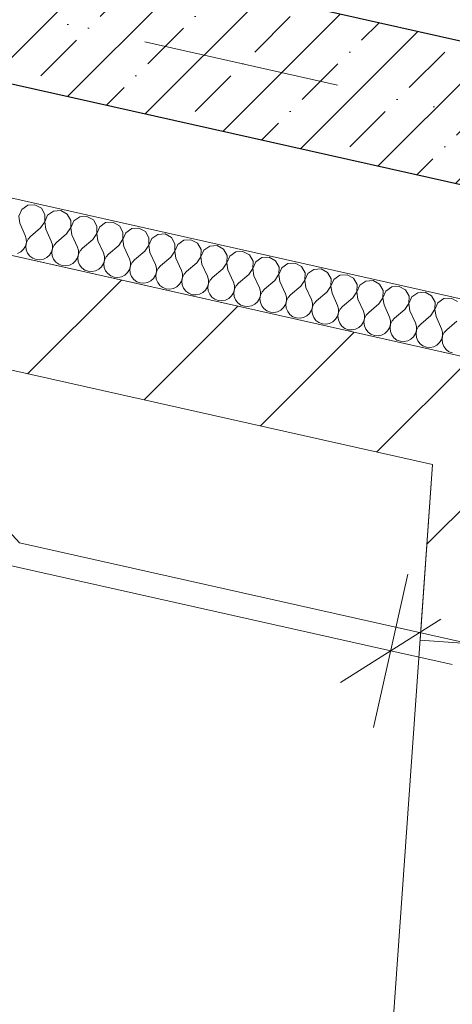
# Model space of a CAD drawing. Header units: millimetres. Extents: x -7213913 to -6930487, y 6129472 to 6353620.
# Tile 176 of 256: x -7186842 to -7186069, y 6172306 to 6174067. Entities that reach past the tile are written whole.
import ezdxf
from ezdxf.enums import TextEntityAlignment as Align

# ---------------------------------------------------------------- set-up
doc = ezdxf.new("R2010")
doc.units = ezdxf.units.MM
doc.header["$MEASUREMENT"] = 0
doc.linetypes.add('короткая штриховая', pattern=[282.222222, 141.111111, -141.111111])
doc.linetypes.add('Штрихпунктирная', pattern=[670.277762, 352.777767, -176.388884, 0, -141.111112])
for name, color, linetype, lineweight in [('0_Ном._пера__1', 7, 'Continuous', 0), ('0_Ном._пера__120', 7, 'Continuous', 0), ('S - квартира_помещение.АР_Ном._пера__2', 8, 'Continuous', 15), ('АР-вертикальная связь - Лифт.АР_Ном._пера__120', 7, 'Continuous', 0), ('АР-Стены_внутренние_пилоны.АР_Ном._пера__1', 7, 'Continuous', 15), ('АР-Стены_Перегородки_межквартирные_200.АР_Ном._пера__1', 7, 'Continuous', 15), ('АР-Чертеж-Оси_Осевые размеры.АР_Ном._пера__120', 7, 'Continuous', 0), ('АР-Чертеж-Размеры.АР_Ном._пера__1', 7, 'Continuous', 0), ('Паспорта Зон Archicad_Ном._пера__1', 7, 'Continuous', 0)]:
    doc.layers.add(name, color=color, linetype=linetype, lineweight=lineweight)
for name, color, linetype in [('S - квартира_помещение.АР', 7, 'Continuous'), ('АР-Стены_внутренние_пилоны.АР', 7, 'Continuous'), ('АР-Стены_Перегородки_межквартирные_200.АР', 7, 'Continuous'), ('АР-Чертеж-Оси_Осевые размеры.АР', 7, 'Continuous'), ('АР-Чертеж-Размеры.АР', 7, 'Continuous')]:
    doc.layers.add(name, color=color, linetype=linetype)
doc.styles.add('РЎР“Р•РќР•Р\xa0Р\x98Р\xa0_РЎРўР\x98Р›Р¬_1', font='txt')
doc.styles.add('РЎР“Р•РќР•Р\xa0Р\x98Р\xa0_РЎРўР\x98Р›Р¬_2', font='calibri.ttf')
doc.styles.add('РЎР“Р•РќР•Р\xa0Р\x98Р\xa0_РЎРўР\x98Р›Р¬_3', font='GOST_Common.ttf')
doc.styles.add('РЎР“Р•РќР•Р\xa0Р\x98Р\xa0_РЎРўР\x98Р›Р¬_5', font='GOTHIC.TTF')
doc.dimstyles.new('СГЕНЕРИР_СТИЛЬ__3', dxfattribs={"dimtxt": 129.999995, "dimasz": 142.5, "dimexe": 0.18, "dimexo": 300000, "dimgap": 0, "dimtad": 1, "dimdec": 0, "dimzin": 0, "dimdsep": 46, "dimtxsty": 'РЎР“Р•РќР•Р\xa0Р\x98Р\xa0_РЎРўР\x98Р›Р¬_3', "dimblk": 'ARROWHEAD_6', "dimblk1": 'ARROWHEAD_6', "dimblk2": 'ARROWHEAD_6', "dimcen": 0.09, "dimclrd": 7, "dimclre": 7, "dimclrt": 7, "dimazin": 0, "dimtfac": 1, "dimtdec": 4, "dimtmove": 0, "dimatfit": 3, "dimfxl": 1, "dimtolj": 1, "dimtzin": 0, "dimarcsym": 0})
doc.dimstyles.new('СГЕНЕРИР_СТИЛЬ__5', dxfattribs={"dimtxt": 200, "dimasz": 142.5, "dimexe": 0.18, "dimexo": 0.0625, "dimgap": 0, "dimtad": 1, "dimdec": 0, "dimzin": 0, "dimdsep": 46, "dimtxsty": 'РЎР“Р•РќР•Р\xa0Р\x98Р\xa0_РЎРўР\x98Р›Р¬_3', "dimblk": 'ARROWHEAD_6', "dimblk1": 'ARROWHEAD_6', "dimblk2": 'ARROWHEAD_6', "dimcen": 0.09, "dimse1": 1, "dimse2": 1, "dimclrd": 7, "dimclre": 7, "dimclrt": 7, "dimazin": 0, "dimtfac": 1, "dimtdec": 4, "dimtmove": 0, "dimatfit": 3, "dimfxl": 1, "dimtolj": 1, "dimtzin": 0, "dimarcsym": 0})
pattern_1 = [(45, (-6566190.34, 6562677.8), (-127.279217, 127.279217), [])]

# ---------------------------------------------------------------- blocks, each defined once
blk = doc.blocks.new('Кухня-столовая_1_33_1', base_point=(-7189706.7, 6172379.4))
at = {"layer": 'S - квартира_помещение.АР_Ном._пера__2', "color": 8, "linetype": 'Continuous', "lineweight": 15, "flags": 128}
blk.add_lwpolyline([(-7193260.6, 6174879.1), (-7193758.1, 6172664.1), (-7191415.5, 6172138), (-7191575.4, 6171425.7), (-7190722.7, 6171234.2), (-7190722.6, 6171234.4), (-7186334.8, 6170248.9), (-7186314, 6170301.4), (-7186280.6, 6170774.7), (-7186280.6, 6170774.7), (-7186104.1, 6173271.8)], close=True, dxfattribs=at)
at = {"layer": 'Паспорта Зон Archicad_Ном._пера__1', "color": 7, "lineweight": 0, "style": 'РЎР“Р•РќР•Р\xa0Р\x98Р\xa0_РЎРўР\x98Р›Р¬_1'}
blk.add_attdef('ROOM_NUMBER', text='', height=250, rotation=347.3417, dxfattribs=at).set_placement((-7189648.4, 6172398.2), align=Align.MIDDLE_CENTER)
at = {"layer": 'Паспорта Зон Archicad_Ном._пера__1', "color": 7, "lineweight": 0, "style": 'РЎР“Р•РќР•Р\xa0Р\x98Р\xa0_РЎРўР\x98Р›Р¬_2'}
blk.add_attdef('ROOM_AREA', text='', height=200, rotation=347.3417, dxfattribs=at).set_placement((-7186552.8, 6170794.7), align=Align.MIDDLE_RIGHT)
blk = doc.blocks.new('Стена_197_1', base_point=(-7187679.3, 6174266.1))
at = {"layer": 'АР-Стены_внутренние_пилоны.АР', "linetype": 'Continuous', "lineweight": 0, "true_color": 0x000000}
h = blk.add_hatch(dxfattribs=at)
h.set_pattern_fill('ЖЕЛЕЗОБЕТОН__PROJECT__0001', color=18, style=0, pattern_type=2)
h.set_pattern_definition([(45, (-6566190.34, 6562677.8), (-84.852814, 84.852814), []), (45, (-6566232.77, 6562720.22), (-84.852814, 84.852814), [90, -30, 0, -30])])
h.paths.add_polyline_path([(-7187584.7, 6174116.8), (-7184852.7, 6173503.2), (-7184798, 6173747.1), (-7187529.9, 6174360.7)])
at = {"layer": 'АР-Стены_внутренние_пилоны.АР_Ном._пера__1', "color": 7, "linetype": 'Continuous', "lineweight": 30, "flags": 128}
for points in [[(-7184798, 6173747.1), (-7187529.9, 6174360.7)], [(-7187584.7, 6174116.8), (-7184852.7, 6173503.2)]]:
    blk.add_lwpolyline(points, dxfattribs=at)
blk = doc.blocks.new('Стена_202_1', base_point=(-7193336.2, 6174998.6))
at = {"layer": 'АР-Стены_Перегородки_межквартирные_200.АР', "linetype": 'Continuous', "lineweight": 0, "true_color": 0x000000}
h = blk.add_hatch(dxfattribs=at)
h.set_pattern_fill('БЛОКИ_БЕТОННЫЕ_ЭФФЕКТИВН_78', color=18, style=0, pattern_type=2)
h.set_pattern_definition(pattern_1)
h.paths.add_polyline_path([(-7193260.6, 6174879.1), (-7186020.2, 6173253), (-7185976.4, 6173448.1), (-7193216.8, 6175074.3)])
at = {"layer": 'АР-Стены_Перегородки_межквартирные_200.АР_Ном._пера__1', "color": 7, "linetype": 'Continuous', "lineweight": 15, "flags": 128}
for points in [[(-7185976.4, 6173448.1), (-7193216.8, 6175074.3)], [(-7193260.6, 6174879.1), (-7186104.1, 6173271.8)]]:
    blk.add_lwpolyline(points, dxfattribs=at)
blk = doc.blocks.new('Стена_276_1', base_point=(-7185998.3, 6173350.6))
at = {"layer": 'АР-Стены_Перегородки_межквартирные_200.АР', "linetype": 'Continuous', "lineweight": 0, "true_color": 0x000000}
h = blk.add_hatch(dxfattribs=at)
h.set_pattern_fill('БЛОКИ_БЕТОННЫЕ_ЭФФЕКТИВН_78', color=18, style=0, pattern_type=2)
h.set_pattern_definition(pattern_1)
h.paths.add_polyline_path([(-7186104.1, 6173271.8), (-7186126.5, 6172957.4), (-7185927, 6172943.3), (-7185906.8, 6173227.5)])
at = {"layer": 'АР-Стены_Перегородки_межквартирные_200.АР_Ном._пера__1', "color": 7, "linetype": 'Continuous', "lineweight": 15, "flags": 128}
for points in [[(-7186104.1, 6173271.8), (-7186126.5, 6172957.4)], [(-7185927, 6172943.3), (-7185906.8, 6173227.5)], [(-7186126.5, 6172957.4), (-7185927, 6172943.3)]]:
    blk.add_lwpolyline(points, dxfattribs=at)
blk = doc.blocks.new('*X843', base_point=(-6566190.3, 6562677.8))
at = {"layer": '0_Ном._пера__1', "color": 7, "linetype": 'Continuous', "lineweight": 0}
for p, q in [((-7186827.4, 6173735.7), (-7186838.1, 6173728.2)), ((-7186814.5, 6173736.4), (-7186827.4, 6173735.7)), ((-7186803, 6173730.2), (-7186814.5, 6173736.4)), ((-7186796.6, 6173718.9), (-7186803, 6173730.2)), ((-7186838.1, 6173728.2), (-7186843.3, 6173716.3)), ((-7186843.3, 6173716.3), (-7186841.4, 6173703.4)), ((-7186797, 6173705.9), (-7186796.6, 6173718.9)), ((-7186791.7, 6173717.8), (-7186796.8, 6173705.8)), ((-7186781, 6173725.2), (-7186791.7, 6173717.8)), ((-7186768, 6173726), (-7186781, 6173725.2)), ((-7186756.6, 6173719.8), (-7186768, 6173726)), ((-7186750.1, 6173708.5), (-7186756.6, 6173719.8)), ((-7186734.5, 6173714.8), (-7186745.2, 6173707.4)), ((-7186721.5, 6173715.5), (-7186734.5, 6173714.8)), ((-7186710.1, 6173709.3), (-7186721.5, 6173715.5)), ((-7186841.4, 6173703.4), (-7186831.6, 6173681.7)), ((-7186804.2, 6173695.1), (-7186822.3, 6173679.6)), ((-7186804.2, 6173695.1), (-7186797, 6173705.9)), ((-7186796.8, 6173705.8), (-7186794.9, 6173693)), ((-7186757.8, 6173684.6), (-7186750.5, 6173695.5)), ((-7186750.5, 6173695.5), (-7186750.1, 6173708.5)), ((-7186745.2, 6173707.4), (-7186750.4, 6173695.4)), ((-7186750.4, 6173695.4), (-7186748.5, 6173682.5)), ((-7186703.6, 6173698), (-7186710.1, 6173709.3)), ((-7186704.1, 6173685), (-7186703.6, 6173698)), ((-7186698.7, 6173696.9), (-7186703.9, 6173685)), ((-7186688.1, 6173704.4), (-7186698.7, 6173696.9)), ((-7186675.1, 6173705.1), (-7186688.1, 6173704.4)), ((-7186663.6, 6173698.9), (-7186675.1, 6173705.1)), ((-7186657.2, 6173687.6), (-7186663.6, 6173698.9)), ((-7186628.6, 6173694.7), (-7186641.6, 6173693.9)), ((-7186617.2, 6173688.4), (-7186628.6, 6173694.7)), ((-7186829.8, 6173675.4), (-7186831.6, 6173681.7)), ((-7186822.3, 6173679.6), (-7186826.7, 6173674.7)), ((-7186794.9, 6173693), (-7186785.2, 6173671.3)), ((-7186757.8, 6173684.6), (-7186775.9, 6173669.2)), ((-7186748.5, 6173682.5), (-7186738.7, 6173660.8)), ((-7186711.3, 6173674.2), (-7186704.1, 6173685)), ((-7186703.9, 6173685), (-7186702, 6173672.1)), ((-7186657.6, 6173674.6), (-7186657.2, 6173687.6)), ((-7186652.3, 6173686.5), (-7186657.4, 6173674.5)), ((-7186641.6, 6173693.9), (-7186652.3, 6173686.5)), ((-7186610.7, 6173677.2), (-7186617.2, 6173688.4)), ((-7186611.2, 6173664.1), (-7186610.7, 6173677.2)), ((-7186595.1, 6173683.5), (-7186605.8, 6173676)), ((-7186582.1, 6173684.2), (-7186595.1, 6173683.5)), ((-7186570.7, 6173678), (-7186582.1, 6173684.2)), ((-7186564.3, 6173666.7), (-7186570.7, 6173678)), ((-7186834.9, 6173656.9), (-7186831.5, 6173662.5)), ((-7186831.5, 6173662.5), (-7186829.7, 6173668.8)), ((-7186829.5, 6173668.8), (-7186830.7, 6173662.3)), ((-7186830.7, 6173662.3), (-7186830, 6173655.8)), ((-7186829.7, 6173668.8), (-7186829.8, 6173675.4)), ((-7186826.7, 6173674.7), (-7186829.5, 6173668.8)), ((-7186783.3, 6173664.9), (-7186785.2, 6173671.3)), ((-7186783.3, 6173658.4), (-7186783.3, 6173664.9)), ((-7186780.2, 6173664.3), (-7186783.1, 6173658.3)), ((-7186775.9, 6173669.2), (-7186780.2, 6173664.3)), ((-7186736.9, 6173654.5), (-7186738.7, 6173660.8)), ((-7186711.3, 6173674.2), (-7186729.4, 6173658.7)), ((-7186702, 6173672.1), (-7186692.2, 6173650.4)), ((-7186664.8, 6173663.8), (-7186682.9, 6173648.3)), ((-7186664.8, 6173663.8), (-7186657.6, 6173674.6)), ((-7186657.4, 6173674.5), (-7186655.5, 6173661.7)), ((-7186655.5, 6173661.7), (-7186645.8, 6173639.9)), ((-7186618.4, 6173653.3), (-7186611.2, 6173664.1)), ((-7186605.8, 6173676), (-7186611, 6173664.1)), ((-7186611, 6173664.1), (-7186609.1, 6173651.2)), ((-7186564.7, 6173653.7), (-7186564.3, 6173666.7)), ((-7186559.3, 6173665.6), (-7186564.5, 6173653.7)), ((-7186548.7, 6173673.1), (-7186559.3, 6173665.6)), ((-7186535.7, 6173673.8), (-7186548.7, 6173673.1)), ((-7186524.3, 6173667.6), (-7186535.7, 6173673.8)), ((-7186517.8, 6173656.3), (-7186524.3, 6173667.6)), ((-7186502.2, 6173662.6), (-7186512.9, 6173655.2)), ((-7186489.2, 6173663.4), (-7186502.2, 6173662.6)), ((-7186477.8, 6173657.1), (-7186489.2, 6173663.4)), ((-7186845.6, 6173649.4), (-7186839.7, 6173652.4)), ((-7186839.7, 6173652.4), (-7186834.9, 6173656.9)), ((-7186830, 6173655.8), (-7186827.5, 6173649.7)), ((-7186827.5, 6173649.7), (-7186823.5, 6173644.5)), ((-7186823.5, 6173644.5), (-7186818.2, 6173640.6)), ((-7186799.1, 6173639), (-7186793.2, 6173642)), ((-7186793.2, 6173642), (-7186788.4, 6173646.4)), ((-7186788.4, 6173646.4), (-7186785, 6173652)), ((-7186785, 6173652), (-7186783.3, 6173658.4)), ((-7186783.1, 6173658.3), (-7186784.2, 6173651.9)), ((-7186784.2, 6173651.9), (-7186783.5, 6173645.3)), ((-7186783.5, 6173645.3), (-7186781.1, 6173639.2)), ((-7186742, 6173636), (-7186738.6, 6173641.6)), ((-7186738.6, 6173641.6), (-7186736.8, 6173647.9)), ((-7186736.6, 6173647.9), (-7186737.7, 6173641.4)), ((-7186737.7, 6173641.4), (-7186737.1, 6173634.9)), ((-7186736.8, 6173647.9), (-7186736.9, 6173654.5)), ((-7186733.8, 6173653.8), (-7186736.6, 6173647.9)), ((-7186729.4, 6173658.7), (-7186733.8, 6173653.8)), ((-7186690.4, 6173644.1), (-7186692.2, 6173650.4)), ((-7186690.3, 6173637.5), (-7186690.4, 6173644.1)), ((-7186687.3, 6173643.4), (-7186690.2, 6173637.5)), ((-7186682.9, 6173648.3), (-7186687.3, 6173643.4)), ((-7186618.4, 6173653.3), (-7186636.5, 6173637.9)), ((-7186609.1, 6173651.2), (-7186599.3, 6173629.5)), ((-7186571.9, 6173642.9), (-7186590, 6173627.4)), ((-7186571.9, 6173642.9), (-7186564.7, 6173653.7)), ((-7186564.5, 6173653.7), (-7186562.6, 6173640.8)), ((-7186525.4, 6173632.4), (-7186518.2, 6173643.3)), ((-7186518.2, 6173643.3), (-7186517.8, 6173656.3)), ((-7186512.9, 6173655.2), (-7186518, 6173643.2)), ((-7186518, 6173643.2), (-7186516.2, 6173630.4)), ((-7186471.3, 6173645.8), (-7186477.8, 6173657.1)), ((-7186471.8, 6173632.8), (-7186471.3, 6173645.8)), ((-7186466.4, 6173644.7), (-7186471.6, 6173632.8)), ((-7186455.8, 6173652.2), (-7186466.4, 6173644.7)), ((-7186442.8, 6173652.9), (-7186455.8, 6173652.2)), ((-7186431.3, 6173646.7), (-7186442.8, 6173652.9)), ((-7186424.9, 6173635.4), (-7186431.3, 6173646.7)), ((-7186409.3, 6173641.8), (-7186420, 6173634.3)), ((-7186396.3, 6173642.5), (-7186409.3, 6173641.8)), ((-7186384.9, 6173636.3), (-7186396.3, 6173642.5)), ((-7186818.2, 6173640.6), (-7186812.1, 6173638.3)), ((-7186812.1, 6173638.3), (-7186805.5, 6173637.7)), ((-7186805.5, 6173637.7), (-7186799.1, 6173639)), ((-7186781.1, 6173639.2), (-7186777.1, 6173634)), ((-7186777.1, 6173634), (-7186771.8, 6173630.1)), ((-7186771.8, 6173630.1), (-7186765.6, 6173627.8)), ((-7186765.6, 6173627.8), (-7186759.1, 6173627.3)), ((-7186759.1, 6173627.3), (-7186752.6, 6173628.6)), ((-7186752.6, 6173628.6), (-7186746.8, 6173631.5)), ((-7186746.8, 6173631.5), (-7186742, 6173636)), ((-7186737.1, 6173634.9), (-7186734.6, 6173628.8)), ((-7186734.6, 6173628.8), (-7186730.6, 6173623.6)), ((-7186700.3, 6173621.1), (-7186695.5, 6173625.6)), ((-7186695.5, 6173625.6), (-7186692.1, 6173631.2)), ((-7186692.1, 6173631.2), (-7186690.3, 6173637.5)), ((-7186690.2, 6173637.5), (-7186691.3, 6173631)), ((-7186691.3, 6173631), (-7186690.6, 6173624.5)), ((-7186690.6, 6173624.5), (-7186688.2, 6173618.4)), ((-7186643.9, 6173633.6), (-7186645.8, 6173639.9)), ((-7186645.6, 6173620.7), (-7186643.9, 6173627.1)), ((-7186643.7, 6173627), (-7186644.8, 6173620.6)), ((-7186643.9, 6173627.1), (-7186643.9, 6173633.6)), ((-7186640.8, 6173632.9), (-7186643.7, 6173627)), ((-7186636.5, 6173637.9), (-7186640.8, 6173632.9)), ((-7186597.5, 6173623.2), (-7186599.3, 6173629.5)), ((-7186590, 6173627.4), (-7186594.4, 6173622.5)), ((-7186562.6, 6173640.8), (-7186552.9, 6173619.1)), ((-7186525.4, 6173632.4), (-7186543.6, 6173617)), ((-7186516.2, 6173630.4), (-7186506.4, 6173608.6)), ((-7186479, 6173622), (-7186471.8, 6173632.8)), ((-7186471.6, 6173632.8), (-7186469.7, 6173619.9)), ((-7186425.3, 6173622.4), (-7186424.9, 6173635.4)), ((-7186420, 6173634.3), (-7186425.1, 6173622.4)), ((-7186378.4, 6173625), (-7186384.9, 6173636.3)), ((-7186378.9, 6173612), (-7186378.4, 6173625)), ((-7186373.5, 6173623.9), (-7186378.7, 6173611.9)), ((-7186362.8, 6173631.3), (-7186373.5, 6173623.9)), ((-7186349.8, 6173632.1), (-7186362.8, 6173631.3)), ((-7186338.4, 6173625.8), (-7186349.8, 6173632.1)), ((-7186331.9, 6173614.5), (-7186338.4, 6173625.8)), ((-7186730.6, 6173623.6), (-7186725.3, 6173619.7)), ((-7186725.3, 6173619.7), (-7186719.2, 6173617.4)), ((-7186719.2, 6173617.4), (-7186712.6, 6173616.8)), ((-7186712.6, 6173616.8), (-7186706.2, 6173618.1)), ((-7186706.2, 6173618.1), (-7186700.3, 6173621.1)), ((-7186688.2, 6173618.4), (-7186684.1, 6173613.2)), ((-7186684.1, 6173613.2), (-7186678.9, 6173609.3)), ((-7186678.9, 6173609.3), (-7186672.7, 6173607)), ((-7186672.7, 6173607), (-7186666.2, 6173606.4)), ((-7186666.2, 6173606.4), (-7186659.7, 6173607.7)), ((-7186659.7, 6173607.7), (-7186653.9, 6173610.7)), ((-7186653.9, 6173610.7), (-7186649, 6173615.1)), ((-7186649, 6173615.1), (-7186645.6, 6173620.7)), ((-7186644.8, 6173620.6), (-7186644.1, 6173614)), ((-7186644.1, 6173614), (-7186641.7, 6173607.9)), ((-7186641.7, 6173607.9), (-7186637.7, 6173602.7)), ((-7186602.6, 6173604.7), (-7186599.2, 6173610.3)), ((-7186599.2, 6173610.3), (-7186597.4, 6173616.6)), ((-7186597.2, 6173616.6), (-7186598.4, 6173610.1)), ((-7186598.4, 6173610.1), (-7186597.7, 6173603.6)), ((-7186597.4, 6173616.6), (-7186597.5, 6173623.2)), ((-7186594.4, 6173622.5), (-7186597.2, 6173616.6)), ((-7186551, 6173612.8), (-7186552.9, 6173619.1)), ((-7186551, 6173606.2), (-7186551, 6173612.8)), ((-7186547.9, 6173612.1), (-7186550.8, 6173606.2)), ((-7186543.6, 6173617), (-7186547.9, 6173612.1)), ((-7186504.6, 6173602.3), (-7186506.4, 6173608.6)), ((-7186497.1, 6173606.6), (-7186501.5, 6173601.6)), ((-7186479, 6173622), (-7186497.1, 6173606.6)), ((-7186469.7, 6173619.9), (-7186459.9, 6173598.2)), ((-7186432.5, 6173611.6), (-7186450.6, 6173596.1)), ((-7186432.5, 6173611.6), (-7186425.3, 6173622.4)), ((-7186425.1, 6173622.4), (-7186423.2, 6173609.5)), ((-7186423.2, 6173609.5), (-7186413.5, 6173587.8)), ((-7186386.1, 6173601.1), (-7186378.9, 6173612)), ((-7186378.7, 6173611.9), (-7186376.8, 6173599.1)), ((-7186332.4, 6173601.5), (-7186331.9, 6173614.5)), ((-7186327, 6173613.4), (-7186332.2, 6173601.5)), ((-7186316.4, 6173620.9), (-7186327, 6173613.4)), ((-7186303.4, 6173621.6), (-7186316.4, 6173620.9)), ((-7186291.9, 6173615.4), (-7186303.4, 6173621.6)), ((-7186285.5, 6173604.1), (-7186291.9, 6173615.4)), ((-7186269.9, 6173610.5), (-7186280.6, 6173603)), ((-7186256.9, 6173611.2), (-7186269.9, 6173610.5)), ((-7186245.5, 6173605), (-7186256.9, 6173611.2)), ((-7186637.7, 6173602.7), (-7186632.4, 6173598.8)), ((-7186632.4, 6173598.8), (-7186626.2, 6173596.5)), ((-7186626.2, 6173596.5), (-7186619.7, 6173596)), ((-7186619.7, 6173596), (-7186613.3, 6173597.2)), ((-7186613.3, 6173597.2), (-7186607.4, 6173600.2)), ((-7186607.4, 6173600.2), (-7186602.6, 6173604.7)), ((-7186597.7, 6173603.6), (-7186595.2, 6173597.5)), ((-7186595.2, 6173597.5), (-7186591.2, 6173592.3)), ((-7186591.2, 6173592.3), (-7186585.9, 6173588.4)), ((-7186566.8, 6173586.8), (-7186560.9, 6173589.8)), ((-7186560.9, 6173589.8), (-7186556.1, 6173594.3)), ((-7186556.1, 6173594.3), (-7186552.7, 6173599.9)), ((-7186552.7, 6173599.9), (-7186551, 6173606.2)), ((-7186550.8, 6173606.2), (-7186551.9, 6173599.7)), ((-7186551.9, 6173599.7), (-7186551.2, 6173593.2)), ((-7186551.2, 6173593.2), (-7186548.8, 6173587.1)), ((-7186509.7, 6173583.8), (-7186506.3, 6173589.4)), ((-7186506.3, 6173589.4), (-7186504.5, 6173595.8)), ((-7186504.3, 6173595.7), (-7186505.4, 6173589.3)), ((-7186505.4, 6173589.3), (-7186504.8, 6173582.7)), ((-7186504.5, 6173595.8), (-7186504.6, 6173602.3)), ((-7186501.5, 6173601.6), (-7186504.3, 6173595.7)), ((-7186458.1, 6173591.9), (-7186459.9, 6173598.2)), ((-7186458, 6173585.3), (-7186458.1, 6173591.9)), ((-7186455, 6173591.2), (-7186457.9, 6173585.3)), ((-7186450.6, 6173596.1), (-7186455, 6173591.2)), ((-7186386.1, 6173601.1), (-7186404.2, 6173585.7)), ((-7186376.8, 6173599.1), (-7186367, 6173577.3)), ((-7186339.6, 6173590.7), (-7186357.7, 6173575.3)), ((-7186339.6, 6173590.7), (-7186332.4, 6173601.5)), ((-7186332.2, 6173601.5), (-7186330.3, 6173588.6)), ((-7186330.3, 6173588.6), (-7186320.5, 6173566.9)), ((-7186293.1, 6173580.3), (-7186285.9, 6173591.1)), ((-7186285.9, 6173591.1), (-7186285.5, 6173604.1)), ((-7186280.6, 6173603), (-7186285.7, 6173591.1)), ((-7186285.7, 6173591.1), (-7186283.8, 6173578.2)), ((-7186239, 6173593.7), (-7186245.5, 6173605)), ((-7186239.5, 6173580.7), (-7186239, 6173593.7)), ((-7186234.1, 6173592.6), (-7186239.3, 6173580.6)), ((-7186223.4, 6173600), (-7186234.1, 6173592.6)), ((-7186210.5, 6173600.7), (-7186223.4, 6173600)), ((-7186199, 6173594.5), (-7186210.5, 6173600.7)), ((-7186192.6, 6173583.2), (-7186199, 6173594.5)), ((-7186177, 6173589.6), (-7186187.7, 6173582.1)), ((-7186164, 6173590.3), (-7186177, 6173589.6)), ((-7186152.6, 6173584.1), (-7186164, 6173590.3)), ((-7186585.9, 6173588.4), (-7186579.8, 6173586.1)), ((-7186579.8, 6173586.1), (-7186573.2, 6173585.5)), ((-7186573.2, 6173585.5), (-7186566.8, 6173586.8)), ((-7186548.8, 6173587.1), (-7186544.8, 6173581.9)), ((-7186544.8, 6173581.9), (-7186539.5, 6173578)), ((-7186539.5, 6173578), (-7186533.3, 6173575.6)), ((-7186533.3, 6173575.6), (-7186526.8, 6173575.1)), ((-7186526.8, 6173575.1), (-7186520.3, 6173576.4)), ((-7186520.3, 6173576.4), (-7186514.5, 6173579.4)), ((-7186514.5, 6173579.4), (-7186509.7, 6173583.8)), ((-7186504.8, 6173582.7), (-7186502.3, 6173576.6)), ((-7186502.3, 6173576.6), (-7186498.3, 6173571.4)), ((-7186498.3, 6173571.4), (-7186493, 6173567.5)), ((-7186468, 6173568.9), (-7186463.2, 6173573.4)), ((-7186463.2, 6173573.4), (-7186459.8, 6173579)), ((-7186459.8, 6173579), (-7186458, 6173585.3)), ((-7186457.9, 6173585.3), (-7186459, 6173578.8)), ((-7186459, 6173578.8), (-7186458.3, 6173572.3)), ((-7186458.3, 6173572.3), (-7186455.9, 6173566.2)), ((-7186411.6, 6173581.5), (-7186413.5, 6173587.8)), ((-7186413.3, 6173568.6), (-7186411.6, 6173574.9)), ((-7186411.4, 6173574.9), (-7186412.5, 6173568.4)), ((-7186411.6, 6173574.9), (-7186411.6, 6173581.5)), ((-7186408.5, 6173580.8), (-7186411.4, 6173574.9)), ((-7186404.2, 6173585.7), (-7186408.5, 6173580.8)), ((-7186365.2, 6173571), (-7186367, 6173577.3)), ((-7186365.1, 6173564.5), (-7186365.2, 6173571)), ((-7186357.7, 6173575.3), (-7186362.1, 6173570.3)), ((-7186293.1, 6173580.3), (-7186311.3, 6173564.8)), ((-7186283.8, 6173578.2), (-7186274.1, 6173556.5)), ((-7186246.7, 6173569.8), (-7186239.5, 6173580.7)), ((-7186239.3, 6173580.6), (-7186237.4, 6173567.7)), ((-7186193, 6173570.2), (-7186192.6, 6173583.2)), ((-7186187.7, 6173582.1), (-7186192.8, 6173570.2)), ((-7186146.1, 6173572.8), (-7186152.6, 6173584.1)), ((-7186146.5, 6173559.8), (-7186146.1, 6173572.8)), ((-7186141.2, 6173571.7), (-7186146.4, 6173559.8)), ((-7186130.5, 6173579.1), (-7186141.2, 6173571.7)), ((-7186117.5, 6173579.9), (-7186130.5, 6173579.1)), ((-7186106.1, 6173573.7), (-7186117.5, 6173579.9)), ((-7186099.6, 6173562.4), (-7186106.1, 6173573.7)), ((-7186493, 6173567.5), (-7186486.9, 6173565.2)), ((-7186486.9, 6173565.2), (-7186480.3, 6173564.7)), ((-7186480.3, 6173564.7), (-7186473.9, 6173565.9)), ((-7186473.9, 6173565.9), (-7186468, 6173568.9)), ((-7186455.9, 6173566.2), (-7186451.8, 6173561)), ((-7186451.8, 6173561), (-7186446.6, 6173557.1)), ((-7186446.6, 6173557.1), (-7186440.4, 6173554.8)), ((-7186440.4, 6173554.8), (-7186433.9, 6173554.2)), ((-7186433.9, 6173554.2), (-7186427.4, 6173555.5)), ((-7186427.4, 6173555.5), (-7186421.6, 6173558.5)), ((-7186421.6, 6173558.5), (-7186416.7, 6173563)), ((-7186416.7, 6173563), (-7186413.3, 6173568.6)), ((-7186412.5, 6173568.4), (-7186411.8, 6173561.9)), ((-7186411.8, 6173561.9), (-7186409.4, 6173555.8)), ((-7186409.4, 6173555.8), (-7186405.4, 6173550.6)), ((-7186370.3, 6173552.5), (-7186366.9, 6173558.1)), ((-7186366.9, 6173558.1), (-7186365.1, 6173564.5)), ((-7186364.9, 6173564.4), (-7186366.1, 6173558)), ((-7186366.1, 6173558), (-7186365.4, 6173551.4)), ((-7186362.1, 6173570.3), (-7186364.9, 6173564.4)), ((-7186318.7, 6173560.6), (-7186320.5, 6173566.9)), ((-7186320.4, 6173547.7), (-7186318.7, 6173554)), ((-7186318.5, 6173554), (-7186319.6, 6173547.5)), ((-7186318.7, 6173554), (-7186318.7, 6173560.6)), ((-7186315.6, 6173559.9), (-7186318.5, 6173554)), ((-7186311.3, 6173564.8), (-7186315.6, 6173559.9)), ((-7186272.2, 6173550.2), (-7186274.1, 6173556.5)), ((-7186264.8, 6173554.4), (-7186269.2, 6173549.5)), ((-7186246.7, 6173569.8), (-7186264.8, 6173554.4)), ((-7186237.4, 6173567.7), (-7186227.6, 6173546)), ((-7186200.2, 6173559.4), (-7186218.3, 6173543.9)), ((-7186200.2, 6173559.4), (-7186193, 6173570.2)), ((-7186192.8, 6173570.2), (-7186190.9, 6173557.3)), ((-7186190.9, 6173557.3), (-7186181.2, 6173535.6)), ((-7186153.8, 6173549), (-7186146.5, 6173559.8)), ((-7186146.4, 6173559.8), (-7186144.5, 6173546.9)), ((-7186100.1, 6173549.4), (-7186099.6, 6173562.4)), ((-7186094.7, 6173561.3), (-7186099.9, 6173549.3)), ((-7186084.1, 6173568.7), (-7186094.7, 6173561.3)), ((-7186071.1, 6173569.4), (-7186084.1, 6173568.7)), ((-7186059.6, 6173563.2), (-7186071.1, 6173569.4)), ((-7186405.4, 6173550.6), (-7186400.1, 6173546.7)), ((-7186400.1, 6173546.7), (-7186393.9, 6173544.3)), ((-7186393.9, 6173544.3), (-7186387.4, 6173543.8)), ((-7186387.4, 6173543.8), (-7186380.9, 6173545.1)), ((-7186380.9, 6173545.1), (-7186375.1, 6173548.1)), ((-7186375.1, 6173548.1), (-7186370.3, 6173552.5)), ((-7186365.4, 6173551.4), (-7186362.9, 6173545.3)), ((-7186362.9, 6173545.3), (-7186358.9, 6173540.1)), ((-7186358.9, 6173540.1), (-7186353.6, 6173536.2)), ((-7186353.6, 6173536.2), (-7186347.5, 6173533.9)), ((-7186334.5, 6173534.6), (-7186328.6, 6173537.6)), ((-7186328.6, 6173537.6), (-7186323.8, 6173542.1)), ((-7186323.8, 6173542.1), (-7186320.4, 6173547.7)), ((-7186319.6, 6173547.5), (-7186318.9, 6173541)), ((-7186318.9, 6173541), (-7186316.5, 6173534.9)), ((-7186277.4, 6173531.6), (-7186273.9, 6173537.3)), ((-7186273.9, 6173537.3), (-7186272.2, 6173543.6)), ((-7186272, 6173543.6), (-7186273.1, 6173537.1)), ((-7186273.1, 6173537.1), (-7186272.4, 6173530.5)), ((-7186272.2, 6173543.6), (-7186272.2, 6173550.2)), ((-7186269.2, 6173549.5), (-7186272, 6173543.6)), ((-7186225.8, 6173539.7), (-7186227.6, 6173546)), ((-7186225.7, 6173533.2), (-7186225.8, 6173539.7)), ((-7186222.7, 6173539), (-7186225.5, 6173533.1)), ((-7186218.3, 6173543.9), (-7186222.7, 6173539)), ((-7186153.8, 6173549), (-7186171.9, 6173533.5)), ((-7186144.5, 6173546.9), (-7186134.7, 6173525.2)), ((-7186107.3, 6173538.5), (-7186125.4, 6173523.1)), ((-7186107.3, 6173538.5), (-7186100.1, 6173549.4)), ((-7186099.9, 6173549.3), (-7186098, 6173536.4)), ((-7186098, 6173536.4), (-7186088.2, 6173514.7)), ((-7186347.5, 6173533.9), (-7186340.9, 6173533.4)), ((-7186340.9, 6173533.4), (-7186334.5, 6173534.6)), ((-7186316.5, 6173534.9), (-7186312.5, 6173529.7)), ((-7186312.5, 6173529.7), (-7186307.2, 6173525.8)), ((-7186307.2, 6173525.8), (-7186301, 6173523.5)), ((-7186301, 6173523.5), (-7186294.5, 6173522.9)), ((-7186294.5, 6173522.9), (-7186288, 6173524.2)), ((-7186288, 6173524.2), (-7186282.2, 6173527.2)), ((-7186282.2, 6173527.2), (-7186277.4, 6173531.6)), ((-7186272.4, 6173530.5), (-7186270, 6173524.4)), ((-7186270, 6173524.4), (-7186266, 6173519.3)), ((-7186266, 6173519.3), (-7186260.7, 6173515.3)), ((-7186235.7, 6173516.7), (-7186230.9, 6173521.2)), ((-7186230.9, 6173521.2), (-7186227.5, 6173526.8)), ((-7186227.5, 6173526.8), (-7186225.7, 6173533.2)), ((-7186225.5, 6173533.1), (-7186226.7, 6173526.6)), ((-7186226.7, 6173526.6), (-7186226, 6173520.1)), ((-7186226, 6173520.1), (-7186223.5, 6173514)), ((-7186179.3, 6173529.3), (-7186181.2, 6173535.6)), ((-7186181, 6173516.4), (-7186179.3, 6173522.7)), ((-7186179.1, 6173522.7), (-7186180.2, 6173516.2)), ((-7186179.3, 6173522.7), (-7186179.3, 6173529.3)), ((-7186176.2, 6173528.6), (-7186179.1, 6173522.7)), ((-7186171.9, 6173533.5), (-7186176.2, 6173528.6)), ((-7186132.9, 6173518.9), (-7186134.7, 6173525.2)), ((-7186132.8, 6173512.3), (-7186132.9, 6173518.9)), ((-7186129.8, 6173518.2), (-7186132.6, 6173512.2)), ((-7186125.4, 6173523.1), (-7186129.8, 6173518.2)), ((-7186060.8, 6173528.1), (-7186078.9, 6173512.6)), ((-7186260.7, 6173515.3), (-7186254.6, 6173513)), ((-7186254.6, 6173513), (-7186248, 6173512.5)), ((-7186248, 6173512.5), (-7186241.6, 6173513.8)), ((-7186241.6, 6173513.8), (-7186235.7, 6173516.7)), ((-7186223.5, 6173514), (-7186219.5, 6173508.8)), ((-7186219.5, 6173508.8), (-7186214.2, 6173504.9)), ((-7186214.2, 6173504.9), (-7186208.1, 6173502.6)), ((-7186208.1, 6173502.6), (-7186201.5, 6173502.1)), ((-7186201.5, 6173502.1), (-7186195.1, 6173503.3)), ((-7186195.1, 6173503.3), (-7186189.2, 6173506.3)), ((-7186189.2, 6173506.3), (-7186184.4, 6173510.8)), ((-7186184.4, 6173510.8), (-7186181, 6173516.4)), ((-7186180.2, 6173516.2), (-7186179.5, 6173509.7)), ((-7186179.5, 6173509.7), (-7186177.1, 6173503.6)), ((-7186177.1, 6173503.6), (-7186173.1, 6173498.4)), ((-7186138, 6173500.3), (-7186134.6, 6173506)), ((-7186134.6, 6173506), (-7186132.8, 6173512.3)), ((-7186132.6, 6173512.2), (-7186133.7, 6173505.8)), ((-7186133.7, 6173505.8), (-7186133.1, 6173499.2)), ((-7186086.4, 6173508.4), (-7186088.2, 6173514.7)), ((-7186088.1, 6173495.5), (-7186086.3, 6173501.9)), ((-7186086.2, 6173501.8), (-7186087.3, 6173495.3)), ((-7186086.3, 6173501.9), (-7186086.4, 6173508.4)), ((-7186083.3, 6173507.7), (-7186086.2, 6173501.8)), ((-7186078.9, 6173512.6), (-7186083.3, 6173507.7)), ((-7186173.1, 6173498.4), (-7186167.8, 6173494.5)), ((-7186167.8, 6173494.5), (-7186161.6, 6173492.2)), ((-7186161.6, 6173492.2), (-7186155.1, 6173491.6)), ((-7186155.1, 6173491.6), (-7186148.6, 6173492.9)), ((-7186148.6, 6173492.9), (-7186142.8, 6173495.9)), ((-7186142.8, 6173495.9), (-7186138, 6173500.3)), ((-7186133.1, 6173499.2), (-7186130.6, 6173493.1)), ((-7186130.6, 6173493.1), (-7186126.6, 6173487.9)), ((-7186126.6, 6173487.9), (-7186121.3, 6173484)), ((-7186121.3, 6173484), (-7186115.2, 6173481.7)), ((-7186102.2, 6173482.5), (-7186096.3, 6173485.4)), ((-7186096.3, 6173485.4), (-7186091.5, 6173489.9)), ((-7186091.5, 6173489.9), (-7186088.1, 6173495.5)), ((-7186087.3, 6173495.3), (-7186086.6, 6173488.8)), ((-7186086.6, 6173488.8), (-7186084.2, 6173482.7)), ((-7186115.2, 6173481.7), (-7186108.6, 6173481.2)), ((-7186108.6, 6173481.2), (-7186102.2, 6173482.5)), ((-7186084.2, 6173482.7), (-7186080.1, 6173477.5)), ((-7186080.1, 6173477.5), (-7186074.9, 6173473.6)), ((-7186074.9, 6173473.6), (-7186068.7, 6173471.3))]:
    blk.add_line(p, q, dxfattribs=at)
blk = doc.blocks.new('Стена_401_1', base_point=(-7187579.7, 6173910.7))
at = {"layer": '0_Ном._пера__1', "color": 7, "linetype": 'Continuous', "lineweight": 0, "flags": 128}
for points in [[(-7184945.3, 6173319.1), (-7187579.7, 6173910.7)], [(-7187601.6, 6173813.1), (-7184869.7, 6173199.6)]]:
    blk.add_lwpolyline(points, dxfattribs=at)
at = {"color": 7, "lineweight": 0}
blk.add_blockref('*X843', (-6566190.3, 6562677.8), dxfattribs=at)
blk = doc.blocks.new('Полилиния_1_1', base_point=(-7183881.2, 6172466.9))
at = {"layer": '0_Ном._пера__120', "color": 7, "linetype": 'Continuous', "lineweight": 0, "flags": 128}
blk.add_lwpolyline([(-7183881.2, 6172466.9), (-7186841.8, 6173131.8), (-7187722.3, 6174095)], dxfattribs=at)
blk = doc.blocks.new('*D986', base_point=(-6566190.3, 6562677.8))
at = {"layer": 'АР-Чертеж-Размеры.АР_Ном._пера__1', "color": 7, "linetype": 'Continuous', "lineweight": 0, "transparency": 16777216}
for p, q in [((-7187548.9, 6174276.3), (-7187487.2, 6174550.7)), ((-7187428.4, 6174470.2), (-7187607.7, 6174356.7)), ((-7187627.8, 6174438.1), (-7187518, 6174413.5)), ((-7187518, 6174413.5), (-7184786.1, 6173799.9)), ((-7184816.9, 6173662.7), (-7184755.3, 6173937.1)), ((-7184875.7, 6173743.2), (-7184696.5, 6173856.6)), ((-7184786.1, 6173799.9), (-7184676.3, 6173775.2))]:
    blk.add_line(p, q, dxfattribs=at)
at = {"layer": 'АР-Чертеж-Размеры.АР_Ном._пера__1', "color": 7, "lineweight": 0, "transparency": 16777216, "insert": (-7186348, 6174177.3), "char_height": 130, "attachment_point": 7, "rotation": 347.3417, "style": 'РЎР“Р•РќР•Р\xa0Р\x98Р\xa0_РЎРўР\x98Р›Р¬_3'}
blk.add_mtext('\\A1;{\\pql;\\fGOST Common|b0|i0|c204|p0;\\W1.000000;2\xa0800}', dxfattribs=at)
blk = doc.blocks.new('ARROWHEAD_6')
at = {"color": 0, "linetype": 'Continuous', "lineweight": 0}
for p, q in [((-0.5, -0.5), (0.5, 0.5)), ((0, 0), (-1, 0))]:
    blk.add_line(p, q, dxfattribs=at)
blk = doc.blocks.new('*D1102', base_point=(-6566190.3, 6562677.8))
at = {"layer": 'АР-Чертеж-Размеры.АР_Ном._пера__1', "color": 7, "linetype": 'Continuous', "lineweight": 0, "transparency": 16777216}
for p, q in [((-7190963, 6174157.2), (-7191024.6, 6173882.8)), ((-7190904.2, 6174076.7), (-7191083.4, 6173963.2)), ((-7190993.8, 6174020), (-7191103.5, 6174044.6)), ((-7186179, 6172938.6), (-7190993.8, 6174020)), ((-7186148.2, 6173075.8), (-7186209.8, 6172801.4)), ((-7186268.6, 6172881.8), (-7186089.4, 6172995.3)), ((-7186069.2, 6172913.9), (-7186179, 6172938.6))]:
    blk.add_line(p, q, dxfattribs=at)
at = {"layer": 'АР-Чертеж-Размеры.АР_Ном._пера__1', "color": 7, "lineweight": 0, "transparency": 16777216, "insert": (-7188897.7, 6173590.2), "char_height": 200, "attachment_point": 7, "rotation": 347.3417, "style": 'РЎР“Р•РќР•Р\xa0Р\x98Р\xa0_РЎРўР\x98Р›Р¬_3'}
blk.add_mtext('\\A1;{\\pql;\\fGOST Common|b0|i0|c204|p0;\\W1.000000;4\xa0935}', dxfattribs=at)
blk = doc.blocks.new('Стандартный Маркер Сетки[187]_1', base_point=(-7209178.4, 6179094.6))
at = {"layer": 'АР-Чертеж-Оси_Осевые размеры.АР_Ном._пера__120', "color": 7, "linetype": 'Штрихпунктирная', "lineweight": 0}
blk.add_line((-7208202.8, 6178875.5), (-7184083.8, 6173458.5), dxfattribs=at)
at = {"layer": 'АР-Чертеж-Оси_Осевые размеры.АР_Ном._пера__120', "color": 7, "lineweight": 0, "style": 'РЎР“Р•РќР•Р\xa0Р\x98Р\xa0_РЎРўР\x98Р›Р¬_5'}
blk.add_attdef('AC_MarkerText_1', text='', height=350, rotation=347.3417, dxfattribs=at).set_placement((-7209596.4, 6179385.2), align=Align.TOP_CENTER)
blk = doc.blocks.new('Стандартный Маркер Сетки[212]_1', base_point=(-7209178.4, 6179094.6))
at = {"layer": 'АР-Чертеж-Оси_Осевые размеры.АР_Ном._пера__120', "color": 7, "linetype": 'Штрихпунктирная', "lineweight": 0}
blk.add_line((-7208202.8, 6178875.5), (-7184083.8, 6173458.5), dxfattribs=at)
at = {"layer": 'АР-Чертеж-Оси_Осевые размеры.АР_Ном._пера__120', "color": 7, "lineweight": 0, "style": 'РЎР“Р•РќР•Р\xa0Р\x98Р\xa0_РЎРўР\x98Р›Р¬_5'}
blk.add_attdef('AC_MarkerText_1', text='', height=350, rotation=347.3417, dxfattribs=at).set_placement((-7209596.4, 6179385.2), align=Align.TOP_CENTER)

msp = doc.modelspace()

# ---------------------------------------------------------------- linework, layer by layer
at = {"layer": 'S - квартира_помещение.АР', "color": 254, "linetype": 'Continuous', "lineweight": 0, "true_color": 0xd8d8d8, "flags": 128}
msp.add_lwpolyline([(-7193260.6, 6174879.1), (-7193758.1, 6172664.1), (-7191415.5, 6172138), (-7191575.4, 6171425.7), (-7190722.7, 6171234.2), (-7190722.6, 6171234.4), (-7186334.8, 6170248.9), (-7186314, 6170301.4), (-7186280.6, 6170774.7), (-7186280.6, 6170774.7), (-7186104.1, 6173271.8)], close=True, dxfattribs=at)
at = {"layer": 'АР-вертикальная связь - Лифт.АР_Ном._пера__120', "color": 7, "linetype": 'короткая штриховая', "lineweight": 0}
msp.add_lwpolyline([(-7187137.6, 6176107.2), (-7187529.9, 6174360.7), (-7184798, 6173747.1), (-7184405.7, 6175493.6)], close=True, dxfattribs=at)

# ---------------------------------------------------------------- block references
at = {"color": 7, "linetype": 'Continuous', "lineweight": 0}
msp.add_blockref('Полилиния_1_1', (-7183881.2, 6172466.9), dxfattribs=at)
at = {"color": 7, "lineweight": 0}
msp.add_blockref('Стена_401_1', (-7187579.7, 6173910.7), dxfattribs=at)
at = {"layer": 'S - квартира_помещение.АР', "color": 7, "linetype": 'Continuous', "lineweight": 0}
msp.add_blockref('Кухня-столовая_1_33_1', (-7189706.7, 6172379.4), dxfattribs=at)
at = {"layer": 'АР-Стены_внутренние_пилоны.АР', "color": 7, "lineweight": 0}
msp.add_blockref('Стена_197_1', (-7187679.3, 6174266.1), dxfattribs=at)
at = {"layer": 'АР-Стены_Перегородки_межквартирные_200.АР', "color": 7, "lineweight": 0}
for name, p in [('Стена_202_1', (-7193336.2, 6174998.6)), ('Стена_276_1', (-7185998.3, 6173350.6))]:
    msp.add_blockref(name, p, dxfattribs=at)
at = {"layer": 'АР-Чертеж-Оси_Осевые размеры.АР', "color": 8, "linetype": 'Continuous', "lineweight": 15}
for name in ['Стандартный Маркер Сетки[187]_1', 'Стандартный Маркер Сетки[212]_1']:
    msp.add_blockref(name, (-7209178.4, 6179094.6), dxfattribs=at)

# ---------------------------------------------------------------- dimensions: what is measured, and where the dimension line sits
at = {"layer": 'АР-Чертеж-Размеры.АР', "color": 7, "linetype": 'Continuous', "lineweight": 0}
for base, p1, p2, angle, dimstyle, picture, middle in [((-7184786.1, 6173799.9), (-7187529.9, 6174360.7), (-7184798, 6173747.1), 347.3417, 'СГЕНЕРИР_СТИЛЬ__3', '*D986', (-7186116.2, 6174191.9)), ((-7190993.8, 6174020), (-7186104.1, 6173271.8), (-7190919.1, 6174352.6), 167.3417, 'СГЕНЕРИР_СТИЛЬ__5', '*D1102', (-7188541, 6173612.6))]:
    dim = msp.add_linear_dim(base=base, p1=p1, p2=p2, angle=angle, dimstyle=dimstyle, dxfattribs=at)
    dim.commit()
    dim.dimension.update_dxf_attribs({"geometry": picture, "text_midpoint": middle, "dimtype": 160, "text_rotation": 347.3417})

doc.saveas('drawing.dxf')
